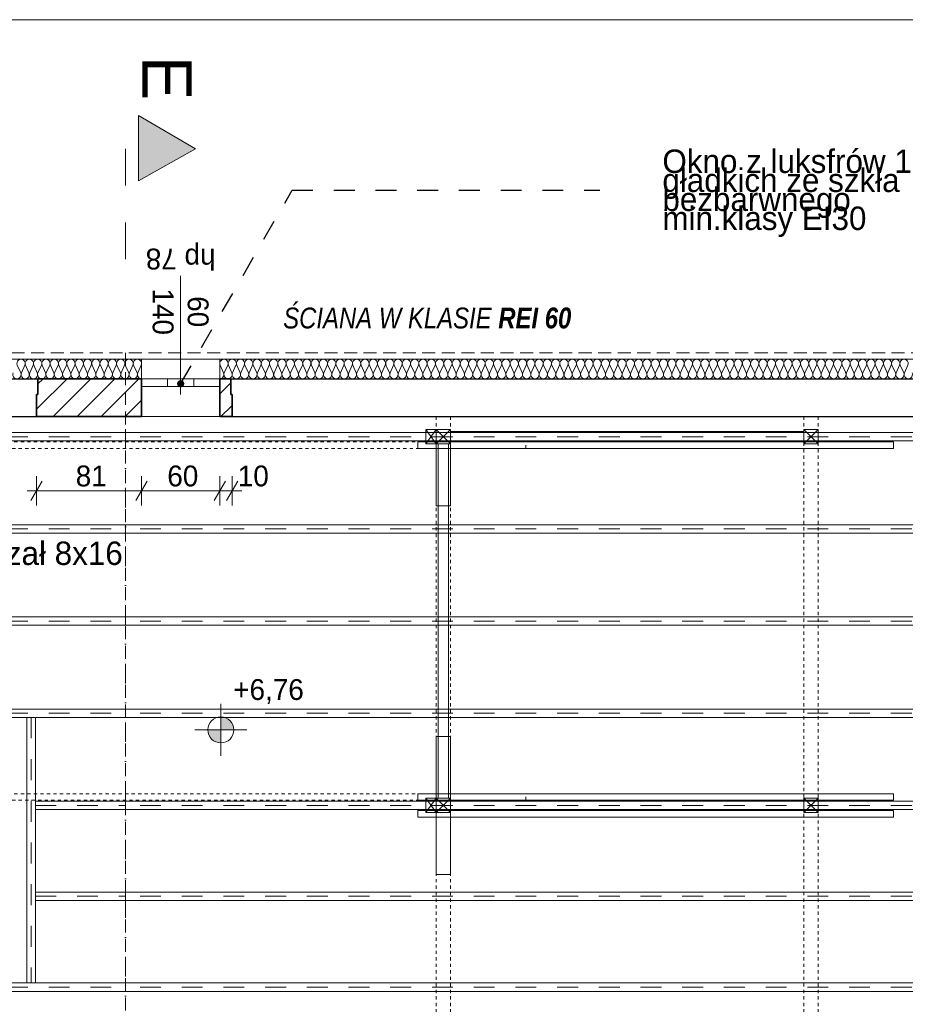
# Model space of a CAD drawing. Extents: x -547885 to -186295, y -25370 to 156194.
# Tile 224 of 256: x -481298 to -474505, y 112136 to 119694. Entities that reach past the tile are written whole.
import ezdxf

# ---------------------------------------------------------------- set-up
doc = ezdxf.new("R2010")
doc.units = 0
doc.header["$MEASUREMENT"] = 0
for name, pattern in [('Dashed', [564.444447, 282.222223, -282.222223]), ('Dot & Dashed', [450, 150, -150, 0, -150]), ('Hidden Line', [50, 25, -25]), ('Krawędzie ukryte', [150, 100, -50]), ('Przerywana', [320, 160, -160])]:
    doc.linetypes.add(name, pattern=pattern)
for name, color, linetype, lineweight in [('Arch konstrukcja dachu_Nr_Pióra__46', 5, 'Continuous', 13), ('Arch opisy_Nr_Pióra__21', 7, 'Continuous', 9), ('ARCH TABELA_Nr_Pióra__21', 7, 'Continuous', 9), ('Arch zmurowania_Nr_Pióra__21', 7, 'Continuous', 9), ('Arch zmurowania_Nr_Pióra__27', 7, 'Continuous', 35), ('INWENT DACH_Nr_Pióra__21', 7, 'Continuous', 9), ('INWENT KONST. DREWNIANA_Nr_Pióra__21', 7, 'Continuous', 9), ('INWENT KONST. DREWNIANA_Nr_Pióra__46', 5, 'Continuous', 13), ('INWENT OPISY_Nr_Pióra__21', 7, 'Continuous', 9), ('INWENT OPISY_Nr_Pióra__41', 7, 'Continuous', 15), ('INWENT RZĘDNE_Nr_Pióra__21', 7, 'Continuous', 9), ('INWENT WYMIARY_Nr_Pióra__21', 7, 'Continuous', 9), ('INWENT. OKNA_Nr_Pióra__21', 7, 'Continuous', 9), ('INWENT. OKNA_Nr_Pióra__5', 7, 'Continuous', 13), ('INWENT.ŚCIANY_Nr_Pióra__1', 7, 'Continuous', 25), ('INWENT.ŚCIANY_Nr_Pióra__21', 7, 'Continuous', 9)]:
    doc.layers.add(name, color=color, linetype=linetype, lineweight=lineweight)
for name, color, linetype in [('Arch ocieplenie', 7, 'Continuous'), ('Arch zmurowania', 7, 'Continuous'), ('INWENT RZĘDNE', 7, 'Continuous'), ('INWENT WYMIARY', 7, 'Continuous')]:
    doc.layers.add(name, color=color, linetype=linetype)
for name, color, linetype, lineweight, true_color in [('Arch ocieplenie_Nr_Pióra__44', 7, 'Continuous', 9, 0x029e21), ('Arch okna_Nr_Pióra__9', 7, 'Continuous', 9, 0x3dad99), ('Arch wykończenie_Nr_Pióra__3', 7, 'Continuous', 18, 0xff6600), ('INWENT KONST. DREWNIANA_Nr_Pióra__2', 7, 'Continuous', 13, 0x7f7f7f)]:
    doc.layers.add(name, color=color, linetype=linetype, lineweight=lineweight, true_color=true_color)
doc.styles.add('GENERATED_STYLE_2', font='txt')
doc.styles.add('GENERATED_STYLE_4', font='txt')
doc.styles.add('GENERATED_STYLE_5', font='txt')
doc.styles.add('GENERATED_STYLE_7', font='txt')
doc.dimstyles.new('GENERATED_STYLE__13', dxfattribs={"dimtxt": 0.18, "dimasz": 109.44, "dimexe": 0.18, "dimexo": 0.0625, "dimgap": 0.09, "dimtad": 0, "dimtih": 1, "dimtoh": 1, "dimdec": 4, "dimzin": 0, "dimdsep": 46, "dimcen": 0.09, "dimadec": 0, "dimazin": 0, "dimtfac": 1, "dimtdec": 4, "dimtmove": 0, "dimatfit": 3, "dimldrblk": 'ARROWHEAD_11', "dimfxl": 0, "dimtolj": 1, "dimtzin": 0, "dimarcsym": 0})
doc.dimstyles.new('GENERATED_STYLE__5', dxfattribs={"dimtxt": 160.000002, "dimasz": 114, "dimexe": 0.18, "dimexo": 0, "dimgap": 0.09, "dimtad": 1, "dimtih": 1, "dimtoh": 1, "dimdec": 0, "dimlfac": 0.1, "dimzin": 0, "dimdsep": 46, "dimtxsty": 'GENERATED_STYLE_2', "dimblk": 'ARROWHEAD_2', "dimblk1": 'ARROWHEAD_2', "dimblk2": 'ARROWHEAD_2', "dimcen": 0.09, "dimclrd": 7, "dimclre": 7, "dimclrt": 7, "dimazin": 0, "dimtfac": 1, "dimtdec": 4, "dimtmove": 0, "dimatfit": 3, "dimfxl": 0, "dimtolj": 1, "dimtzin": 0, "dimarcsym": 0})
pattern_1 = [(45, (0, 0), (-91.923878, 91.923878), [])]

# ---------------------------------------------------------------- blocks, each defined once
blk = doc.blocks.new('Izolacja cieplna 14_240', base_point=(-479763.7, 116937.6))
at = {"layer": 'Arch ocieplenie_Nr_Pióra__44', "linetype": 'Continuous'}
for p, q in [((-479761, 117042.9), (-479734.5, 116982.3)), ((-479729.2, 116982.3), (-479702.7, 117042.9)), ((-479697.4, 117042.9), (-479670.9, 116982.3)), ((-479665.6, 116982.3), (-479639.1, 117042.9)), ((-479633.7, 117042.9), (-479607.3, 116982.3)), ((-479601.9, 116982.3), (-479575.4, 117042.9)), ((-479570.1, 117042.9), (-479543.6, 116982.3)), ((-479538.3, 116982.3), (-479511.8, 117042.9)), ((-479506.5, 117042.9), (-479480, 116982.3)), ((-479474.7, 116982.3), (-479448.2, 117042.9)), ((-479442.8, 117042.9), (-479416.4, 116982.3)), ((-479411, 116982.3), (-479384.6, 117042.9)), ((-479379.2, 117042.9), (-479352.7, 116982.3)), ((-479347.4, 116982.3), (-479320.9, 117042.9)), ((-479315.6, 117042.9), (-479289.1, 116982.3)), ((-479283.8, 116982.3), (-479257.3, 117042.9)), ((-479251.9, 117042.9), (-479225.5, 116982.3)), ((-479220.1, 116982.3), (-479193.7, 117042.9)), ((-479188.3, 117042.9), (-479161.8, 116982.3)), ((-479156.5, 116982.3), (-479130, 117042.9)), ((-479124.7, 117042.9), (-479098.2, 116982.3)), ((-479092.9, 116982.3), (-479066.4, 117042.9)), ((-479061, 117042.9), (-479034.6, 116982.3)), ((-479029.2, 116982.3), (-479002.8, 117042.9)), ((-478997.4, 117042.9), (-478970.9, 116982.3)), ((-478965.6, 116982.3), (-478939.1, 117042.9)), ((-478933.8, 117042.9), (-478907.3, 116982.3)), ((-478902, 116982.3), (-478875.5, 117042.9)), ((-478870.2, 117042.9), (-478843.7, 116982.3)), ((-478838.3, 116982.3), (-478811.9, 117042.9)), ((-478806.5, 117042.9), (-478780, 116982.3)), ((-478774.7, 116982.3), (-478748.2, 117042.9)), ((-478742.9, 117042.9), (-478716.4, 116982.3)), ((-478711.1, 116982.3), (-478684.6, 117042.9)), ((-478679.3, 117042.9), (-478652.8, 116982.3)), ((-478647.4, 116982.3), (-478621, 117042.9)), ((-478615.6, 117042.9), (-478589.2, 116982.3)), ((-478583.8, 116982.3), (-478557.3, 117042.9)), ((-478552, 117042.9), (-478525.5, 116982.3)), ((-478520.2, 116982.3), (-478493.7, 117042.9)), ((-478488.4, 117042.9), (-478461.9, 116982.3)), ((-478456.5, 116982.3), (-478430.1, 117042.9)), ((-478424.7, 117042.9), (-478398.3, 116982.3)), ((-478392.9, 116982.3), (-478366.4, 117042.9)), ((-478361.1, 117042.9), (-478334.6, 116982.3)), ((-478329.3, 116982.3), (-478302.8, 117042.9)), ((-478297.5, 117042.9), (-478271, 116982.3)), ((-478265.7, 116982.3), (-478239.2, 117042.9)), ((-478233.8, 117042.9), (-478207.4, 116982.3)), ((-478202, 116982.3), (-478175.5, 117042.9)), ((-478170.2, 117042.9), (-478143.7, 116982.3)), ((-478138.4, 116982.3), (-478111.9, 117042.9)), ((-478106.6, 117042.9), (-478080.1, 116982.3)), ((-478074.8, 116982.3), (-478048.3, 117042.9)), ((-478042.9, 117042.9), (-478016.5, 116982.3)), ((-478011.1, 116982.3), (-477984.7, 117042.9)), ((-477979.3, 117042.9), (-477952.8, 116982.3)), ((-477947.5, 116982.3), (-477921, 117042.9)), ((-477915.7, 117042.9), (-477889.2, 116982.3)), ((-477883.9, 116982.3), (-477857.4, 117042.9)), ((-477852, 117042.9), (-477825.6, 116982.3)), ((-477820.2, 116982.3), (-477793.8, 117042.9)), ((-477788.4, 117042.9), (-477761.9, 116982.3)), ((-477756.6, 116982.3), (-477730.1, 117042.9)), ((-477724.8, 117042.9), (-477698.3, 116982.3)), ((-477693, 116982.3), (-477666.5, 117042.9)), ((-477661.1, 117042.9), (-477634.7, 116982.3)), ((-477629.3, 116982.3), (-477602.9, 117042.9)), ((-477597.5, 117042.9), (-477571, 116982.3)), ((-477565.7, 116982.3), (-477539.2, 117042.9)), ((-477533.9, 117042.9), (-477507.4, 116982.3)), ((-477502.1, 116982.3), (-477475.6, 117042.9)), ((-477470.3, 117042.9), (-477443.8, 116982.3)), ((-477438.4, 116982.3), (-477412, 117042.9)), ((-477406.6, 117042.9), (-477380.1, 116982.3)), ((-477374.8, 116982.3), (-477348.3, 117042.9)), ((-477343, 117042.9), (-477316.5, 116982.3)), ((-477311.2, 116982.3), (-477284.7, 117042.9)), ((-477279.4, 117042.9), (-477252.9, 116982.3)), ((-477247.5, 116982.3), (-477221.1, 117042.9)), ((-477215.7, 117042.9), (-477189.3, 116982.3)), ((-477183.9, 116982.3), (-477157.4, 117042.9)), ((-477152.1, 117042.9), (-477125.6, 116982.3)), ((-477120.3, 116982.3), (-477093.8, 117042.9)), ((-477088.5, 117042.9), (-477062, 116982.3)), ((-477056.6, 116982.3), (-477030.2, 117042.9)), ((-477024.8, 117042.9), (-476998.4, 116982.3)), ((-476993, 116982.3), (-476966.5, 117042.9)), ((-476961.2, 117042.9), (-476934.7, 116982.3)), ((-476929.4, 116982.3), (-476902.9, 117042.9)), ((-476897.6, 117042.9), (-476871.1, 116982.3)), ((-476865.8, 116982.3), (-476839.3, 117042.9)), ((-476833.9, 117042.9), (-476807.5, 116982.3)), ((-476802.1, 116982.3), (-476775.6, 117042.9)), ((-476770.3, 117042.9), (-476743.8, 116982.3)), ((-476738.5, 116982.3), (-476712, 117042.9)), ((-476706.7, 117042.9), (-476680.2, 116982.3)), ((-476674.9, 116982.3), (-476648.4, 117042.9)), ((-476643, 117042.9), (-476616.6, 116982.3)), ((-476611.2, 116982.3), (-476584.8, 117042.9)), ((-476579.4, 117042.9), (-476552.9, 116982.3)), ((-476547.6, 116982.3), (-476521.1, 117042.9)), ((-476515.8, 117042.9), (-476489.3, 116982.3)), ((-476484, 116982.3), (-476457.5, 117042.9)), ((-476452.1, 117042.9), (-476425.7, 116982.3)), ((-476420.3, 116982.3), (-476393.9, 117042.9)), ((-476388.5, 117042.9), (-476362, 116982.3)), ((-476356.7, 116982.3), (-476330.2, 117042.9)), ((-476324.9, 117042.9), (-476298.4, 116982.3)), ((-476293.1, 116982.3), (-476266.6, 117042.9)), ((-476261.2, 117042.9), (-476234.8, 116982.3)), ((-476229.4, 116982.3), (-476203, 117042.9)), ((-476197.6, 117042.9), (-476171.1, 116982.3)), ((-476165.8, 116982.3), (-476139.3, 117042.9)), ((-476134, 117042.9), (-476107.5, 116982.3)), ((-476102.2, 116982.3), (-476075.7, 117042.9)), ((-476070.4, 117042.9), (-476043.9, 116982.3)), ((-476038.5, 116982.3), (-476012.1, 117042.9)), ((-476006.7, 117042.9), (-475980.3, 116982.3)), ((-475974.9, 116982.3), (-475948.4, 117042.9)), ((-475943.1, 117042.9), (-475916.6, 116982.3)), ((-475911.3, 116982.3), (-475884.8, 117042.9)), ((-475879.5, 117042.9), (-475853, 116982.3)), ((-475847.6, 116982.3), (-475821.2, 117042.9)), ((-475815.8, 117042.9), (-475789.4, 116982.3)), ((-475784, 116982.3), (-475757.5, 117042.9)), ((-475752.2, 117042.9), (-475725.7, 116982.3)), ((-475720.4, 116982.3), (-475693.9, 117042.9)), ((-475688.6, 117042.9), (-475662.1, 116982.3)), ((-475656.7, 116982.3), (-475630.3, 117042.9)), ((-475624.9, 117042.9), (-475598.5, 116982.3)), ((-475593.1, 116982.3), (-475566.6, 117042.9)), ((-475561.3, 117042.9), (-475534.8, 116982.3)), ((-475529.5, 116982.3), (-475503, 117042.9)), ((-475497.7, 117042.9), (-475471.2, 116982.3)), ((-475465.9, 116982.3), (-475439.4, 117042.9)), ((-475434, 117042.9), (-475407.6, 116982.3)), ((-475402.2, 116982.3), (-475375.7, 117042.9)), ((-475370.4, 117042.9), (-475343.9, 116982.3)), ((-475338.6, 116982.3), (-475312.1, 117042.9)), ((-475306.8, 117042.9), (-475280.3, 116982.3)), ((-475275, 116982.3), (-475248.5, 117042.9)), ((-475243.1, 117042.9), (-475216.7, 116982.3)), ((-475211.3, 116982.3), (-475184.9, 117042.9)), ((-475179.5, 117042.9), (-475153, 116982.3)), ((-475147.7, 116982.3), (-475121.2, 117042.9)), ((-475115.9, 117042.9), (-475089.4, 116982.3)), ((-475084.1, 116982.3), (-475057.6, 117042.9)), ((-475052.2, 117042.9), (-475025.8, 116982.3)), ((-475020.4, 116982.3), (-474994, 117042.9)), ((-474988.6, 117042.9), (-474962.1, 116982.3)), ((-474956.8, 116982.3), (-474930.3, 117042.9)), ((-474925, 117042.9), (-474898.5, 116982.3)), ((-474893.2, 116982.3), (-474866.7, 117042.9)), ((-474861.3, 117042.9), (-474834.9, 116982.3)), ((-474829.5, 116982.3), (-474803.1, 117042.9)), ((-474797.7, 117042.9), (-474771.2, 116982.3)), ((-474765.9, 116982.3), (-474739.4, 117042.9)), ((-474734.1, 117042.9), (-474707.6, 116982.3)), ((-474702.3, 116982.3), (-474675.8, 117042.9)), ((-474670.5, 117042.9), (-474644, 116982.3)), ((-474638.6, 116982.3), (-474612.2, 117042.9)), ((-474606.8, 117042.9), (-474580.4, 116982.3)), ((-474575, 116982.3), (-474548.5, 117042.9)), ((-474543.2, 117042.9), (-474516.7, 116982.3)), ((-474511.4, 116982.3), (-474484.9, 117042.9))]:
    blk.add_line(p, q, dxfattribs=at)
for centre, start_param, end_param in [((-479731.9, 117055.7), 4.299595, 8.266775), ((-479668.2, 117055.7), 4.299595, 8.266775), ((-479604.6, 117055.7), 4.299595, 8.266775), ((-479541, 117055.7), 4.299595, 8.266775), ((-479477.3, 117055.7), 4.299595, 8.266775), ((-479413.7, 117055.7), 4.299595, 8.266775), ((-479350.1, 117055.7), 4.299595, 8.266775), ((-479286.4, 117055.7), 4.299595, 8.266775), ((-479222.8, 117055.7), 4.299595, 8.266775), ((-479159.2, 117055.7), 4.299595, 8.266775), ((-479095.5, 117055.7), 4.299595, 8.266775), ((-479031.9, 117055.7), 4.299595, 8.266775), ((-478968.3, 117055.7), 4.299595, 8.266775), ((-478904.6, 117055.7), 4.299595, 8.266775), ((-478841, 117055.7), 4.299595, 8.266775), ((-478777.4, 117055.7), 4.299595, 8.266775), ((-478713.7, 117055.7), 4.299595, 8.266775), ((-478650.1, 117055.7), 4.299595, 8.266775), ((-478586.5, 117055.7), 4.299595, 8.266775), ((-478522.9, 117055.7), 4.299595, 8.266775), ((-478459.2, 117055.7), 4.299595, 8.266775), ((-478395.6, 117055.7), 4.299595, 8.266775), ((-478332, 117055.7), 4.299595, 8.266775), ((-478268.3, 117055.7), 4.299595, 8.266775), ((-478204.7, 117055.7), 4.299595, 8.266775), ((-478141.1, 117055.7), 4.299595, 8.266775), ((-478077.4, 117055.7), 4.299595, 8.266775), ((-478013.8, 117055.7), 4.299595, 8.266775), ((-477950.2, 117055.7), 4.299595, 8.266775), ((-477886.5, 117055.7), 4.299595, 8.266775), ((-477822.9, 117055.7), 4.299595, 8.266775), ((-477759.3, 117055.7), 4.299595, 8.266775), ((-477695.6, 117055.7), 4.299595, 8.266775), ((-477632, 117055.7), 4.299595, 8.266775), ((-477568.4, 117055.7), 4.299595, 8.266775), ((-477504.7, 117055.7), 4.299595, 8.266775), ((-477441.1, 117055.7), 4.299595, 8.266775), ((-477377.5, 117055.7), 4.299595, 8.266775), ((-477313.8, 117055.7), 4.299595, 8.266775), ((-477250.2, 117055.7), 4.299595, 8.266775), ((-477186.6, 117055.7), 4.299595, 8.266775), ((-477123, 117055.7), 4.299595, 8.266775), ((-477059.3, 117055.7), 4.299595, 8.266775), ((-476995.7, 117055.7), 4.299595, 8.266775), ((-476932.1, 117055.7), 4.299595, 8.266775), ((-476868.4, 117055.7), 4.299595, 8.266775), ((-476804.8, 117055.7), 4.299595, 8.266775), ((-476741.2, 117055.7), 4.299595, 8.266775), ((-476677.5, 117055.7), 4.299595, 8.266775), ((-476613.9, 117055.7), 4.299595, 8.266775), ((-476550.3, 117055.7), 4.299595, 8.266775), ((-476486.6, 117055.7), 4.299595, 8.266775), ((-476423, 117055.7), 4.299595, 8.266775), ((-476359.4, 117055.7), 4.299595, 8.266775), ((-476295.7, 117055.7), 4.299595, 8.266775), ((-476232.1, 117055.7), 4.299595, 8.266775), ((-476168.5, 117055.7), 4.299595, 8.266775), ((-476104.8, 117055.7), 4.299595, 8.266775), ((-476041.2, 117055.7), 4.299595, 8.266775), ((-475977.6, 117055.7), 4.299595, 8.266775), ((-475913.9, 117055.7), 4.299595, 8.266775), ((-475850.3, 117055.7), 4.299595, 8.266775), ((-475786.7, 117055.7), 4.299595, 8.266775), ((-475723.1, 117055.7), 4.299595, 8.266775), ((-475659.4, 117055.7), 4.299595, 8.266775), ((-475595.8, 117055.7), 4.299595, 8.266775), ((-475532.2, 117055.7), 4.299595, 8.266775), ((-475468.5, 117055.7), 4.299595, 8.266775), ((-475404.9, 117055.7), 4.299595, 8.266775), ((-475341.3, 117055.7), 4.299595, 8.266775), ((-475277.6, 117055.7), 4.299595, 8.266775), ((-475214, 117055.7), 4.299595, 8.266775), ((-475150.4, 117055.7), 4.299595, 8.266775), ((-475086.7, 117055.7), 4.299595, 8.266775), ((-475023.1, 117055.7), 4.299595, 8.266775), ((-474959.5, 117055.7), 4.299595, 8.266775), ((-474895.8, 117055.7), 4.299595, 8.266775), ((-474832.2, 117055.7), 4.299595, 8.266775), ((-474768.6, 117055.7), 4.299595, 8.266775), ((-474704.9, 117055.7), 4.299595, 8.266775), ((-474641.3, 117055.7), 4.299595, 8.266775), ((-474577.7, 117055.7), 4.299595, 8.266775), ((-474514, 117055.7), 4.299595, 8.266775), ((-479763.7, 116969.5), 3.141593, 5.125182), ((-479700, 116969.5), 1.158004, 5.125183), ((-479636.4, 116969.5), 1.158004, 5.125183), ((-479572.8, 116969.5), 1.158004, 5.125183), ((-479509.1, 116969.5), 1.158004, 5.125183), ((-479445.5, 116969.5), 1.158004, 5.125183), ((-479381.9, 116969.5), 1.158004, 5.125183), ((-479318.2, 116969.5), 1.158004, 5.125183), ((-479254.6, 116969.5), 1.158004, 5.125183), ((-479191, 116969.5), 1.158004, 5.125183), ((-479127.4, 116969.5), 1.158004, 5.125183), ((-479063.7, 116969.5), 1.158004, 5.125183), ((-479000.1, 116969.5), 1.158004, 5.125183), ((-478936.5, 116969.5), 1.158004, 5.125183), ((-478872.8, 116969.5), 1.158004, 5.125183), ((-478809.2, 116969.5), 1.158004, 5.125183), ((-478745.6, 116969.5), 1.158004, 5.125183), ((-478681.9, 116969.5), 1.158004, 5.125183), ((-478618.3, 116969.5), 1.158004, 5.125183), ((-478554.7, 116969.5), 1.158004, 5.125183), ((-478491, 116969.5), 1.158004, 5.125183), ((-478427.4, 116969.5), 1.158004, 5.125183), ((-478363.8, 116969.5), 1.158004, 5.125183), ((-478300.1, 116969.5), 1.158004, 5.125183), ((-478236.5, 116969.5), 1.158004, 5.125183), ((-478172.9, 116969.5), 1.158004, 5.125183), ((-478109.2, 116969.5), 1.158004, 5.125183), ((-478045.6, 116969.5), 1.158004, 5.125183), ((-477982, 116969.5), 1.158004, 5.125183), ((-477918.3, 116969.5), 1.158004, 5.125183), ((-477854.7, 116969.5), 1.158004, 5.125183), ((-477791.1, 116969.5), 1.158004, 5.125183), ((-477727.5, 116969.5), 1.158004, 5.125183), ((-477663.8, 116969.5), 1.158004, 5.125183), ((-477600.2, 116969.5), 1.158004, 5.125183), ((-477536.6, 116969.5), 1.158004, 5.125183), ((-477472.9, 116969.5), 1.158004, 5.125183), ((-477409.3, 116969.5), 1.158004, 5.125183), ((-477345.7, 116969.5), 1.158004, 5.125183), ((-477282, 116969.5), 1.158004, 5.125183), ((-477218.4, 116969.5), 1.158004, 5.125183), ((-477154.8, 116969.5), 1.158004, 5.125183), ((-477091.1, 116969.5), 1.158004, 5.125183), ((-477027.5, 116969.5), 1.158004, 5.125183), ((-476963.9, 116969.5), 1.158004, 5.125183), ((-476900.2, 116969.5), 1.158004, 5.125183), ((-476836.6, 116969.5), 1.158004, 5.125183), ((-476773, 116969.5), 1.158004, 5.125183), ((-476709.3, 116969.5), 1.158004, 5.125183), ((-476645.7, 116969.5), 1.158004, 5.125183), ((-476582.1, 116969.5), 1.158004, 5.125183), ((-476518.4, 116969.5), 1.158004, 5.125183), ((-476454.8, 116969.5), 1.158004, 5.125183), ((-476391.2, 116969.5), 1.158004, 5.125183), ((-476327.6, 116969.5), 1.158004, 5.125183), ((-476263.9, 116969.5), 1.158004, 5.125183), ((-476200.3, 116969.5), 1.158004, 5.125183), ((-476136.7, 116969.5), 1.158004, 5.125183), ((-476073, 116969.5), 1.158004, 5.125183), ((-476009.4, 116969.5), 1.158004, 5.125183), ((-475945.8, 116969.5), 1.158004, 5.125183), ((-475882.1, 116969.5), 1.158004, 5.125183), ((-475818.5, 116969.5), 1.158004, 5.125183), ((-475754.9, 116969.5), 1.158004, 5.125183), ((-475691.2, 116969.5), 1.158004, 5.125183), ((-475627.6, 116969.5), 1.158004, 5.125183), ((-475564, 116969.5), 1.158004, 5.125183), ((-475500.3, 116969.5), 1.158004, 5.125183), ((-475436.7, 116969.5), 1.158004, 5.125183), ((-475373.1, 116969.5), 1.158004, 5.125183), ((-475309.4, 116969.5), 1.158004, 5.125183), ((-475245.8, 116969.5), 1.158004, 5.125183), ((-475182.2, 116969.5), 1.158004, 5.125183), ((-475118.5, 116969.5), 1.158004, 5.125183), ((-475054.9, 116969.5), 1.158004, 5.125183), ((-474991.3, 116969.5), 1.158004, 5.125183), ((-474927.7, 116969.5), 1.158004, 5.125183), ((-474864, 116969.5), 1.158004, 5.125183), ((-474800.4, 116969.5), 1.158004, 5.125183), ((-474736.8, 116969.5), 1.158004, 5.125183), ((-474673.1, 116969.5), 1.158004, 5.125183), ((-474609.5, 116969.5), 1.158004, 5.125183), ((-474545.9, 116969.5), 1.158004, 5.125183), ((-474482.2, 116969.5), 1.158004, 5.125183)]:
    blk.add_ellipse(centre, major_axis=(0, 31.9), ratio=0.99731, start_param=start_param, end_param=end_param, dxfattribs=at)
blk = doc.blocks.new('Izolacja cieplna 14_241', base_point=(-489098.3, 116937.6))
at = {"layer": 'Arch ocieplenie_Nr_Pióra__44', "linetype": 'Continuous'}
for p, q in [((-481317.3, 117042.9), (-481290.8, 116982.3)), ((-481285.5, 116982.3), (-481258.9, 117042.9)), ((-481253.6, 117042.9), (-481227.1, 116982.3)), ((-481221.7, 116982.3), (-481195.2, 117042.9)), ((-481189.8, 117042.9), (-481163.3, 116982.3)), ((-481158, 116982.3), (-481131.4, 117042.9)), ((-481126.1, 117042.9), (-481099.5, 116982.3)), ((-481094.2, 116982.3), (-481067.7, 117042.9)), ((-481062.3, 117042.9), (-481035.8, 116982.3)), ((-481030.4, 116982.3), (-481003.9, 117042.9)), ((-480998.6, 117042.9), (-480972, 116982.3)), ((-480966.7, 116982.3), (-480940.2, 117042.9)), ((-480934.8, 117042.9), (-480908.3, 116982.3)), ((-480902.9, 116982.3), (-480876.4, 117042.9)), ((-480871, 117042.9), (-480844.5, 116982.3)), ((-480839.2, 116982.3), (-480812.6, 117042.9)), ((-480807.3, 117042.9), (-480780.8, 116982.3)), ((-480775.4, 116982.3), (-480748.9, 117042.9)), ((-480743.5, 117042.9), (-480717, 116982.3)), ((-480711.7, 116982.3), (-480685.1, 117042.9)), ((-480679.8, 117042.9), (-480653.3, 116982.3)), ((-480647.9, 116982.3), (-480621.4, 117042.9)), ((-480616, 117042.9), (-480589.5, 116982.3)), ((-480584.1, 116982.3), (-480557.6, 117042.9)), ((-480552.3, 117042.9), (-480525.7, 116982.3)), ((-480520.4, 116982.3), (-480493.9, 117042.9)), ((-480488.5, 117042.9), (-480462, 116982.3)), ((-480456.6, 116982.3), (-480430.1, 117042.9)), ((-480424.7, 117042.9), (-480398.2, 116982.3)), ((-480392.9, 116982.3), (-480366.3, 117042.9))]:
    blk.add_line(p, q, dxfattribs=at)
for centre, start_param, end_param in [((-481288.1, 117055.7), 4.299595, 8.266775), ((-481224.4, 117055.7), 4.299595, 8.266775), ((-481160.6, 117055.7), 4.299595, 8.266775), ((-481096.9, 117055.7), 4.299595, 8.266775), ((-481033.1, 117055.7), 4.299595, 8.266775), ((-480969.4, 117055.7), 4.299595, 8.266775), ((-480905.6, 117055.7), 4.299595, 8.266775), ((-480841.8, 117055.7), 4.299595, 8.266775), ((-480778.1, 117055.7), 4.299595, 8.266775), ((-480714.3, 117055.7), 4.299595, 8.266775), ((-480650.6, 117055.7), 4.299595, 8.266775), ((-480586.8, 117055.7), 4.299595, 8.266775), ((-480523.1, 117055.7), 4.299595, 8.266775), ((-480459.3, 117055.7), 4.299595, 8.266775), ((-480395.5, 117055.7), 4.299595, 8.266775), ((-481320, 116969.5), 1.158004, 5.125183), ((-481256.3, 116969.5), 1.158004, 5.125183), ((-481192.5, 116969.5), 1.158004, 5.125183), ((-481128.8, 116969.5), 1.158004, 5.125183), ((-481065, 116969.5), 1.158004, 5.125183), ((-481001.2, 116969.5), 1.158004, 5.125183), ((-480937.5, 116969.5), 1.158004, 5.125183), ((-480873.7, 116969.5), 1.158004, 5.125183), ((-480810, 116969.5), 1.158004, 5.125183), ((-480746.2, 116969.5), 1.158004, 5.125183), ((-480682.5, 116969.5), 1.158004, 5.125183), ((-480618.7, 116969.5), 1.158004, 5.125183), ((-480554.9, 116969.5), 1.158004, 5.125183), ((-480491.2, 116969.5), 1.158004, 5.125183), ((-480427.4, 116969.5), 1.158004, 5.125183), ((-480363.7, 116969.5), 1.158004, 3.141593)]:
    blk.add_ellipse(centre, major_axis=(0, 31.9), ratio=0.999266, start_param=start_param, end_param=end_param, dxfattribs=at)
blk = doc.blocks.new('Ściana_41', base_point=(-481168.7, 116647.5))
at = {"layer": 'Arch zmurowania_Nr_Pióra__21', "linetype": 'Continuous'}
h = blk.add_hatch(dxfattribs=at)
h.set_pattern_fill('Common_Brick', color=256, style=0, pattern_type=2)
h.set_pattern_definition(pattern_1)
h.paths.add_polyline_path([(-481168.7, 116647.5), (-481158.7, 116647.5), (-481158.7, 116817.5), (-481168.7, 116817.5)], flags=0)
at = {"layer": 'Arch zmurowania_Nr_Pióra__27', "linetype": 'Continuous'}
for p, q in [((-481158.7, 116817.5), (-481168.7, 116817.5)), ((-481168.7, 116817.5), (-481168.7, 116647.5)), ((-481168.7, 116647.5), (-481158.7, 116647.5))]:
    blk.add_line(p, q, dxfattribs=at)
blk = doc.blocks.new('Ściana_42', base_point=(-481158.7, 116647.5))
at = {"layer": 'Arch zmurowania_Nr_Pióra__21', "linetype": 'Continuous'}
h = blk.add_hatch(dxfattribs=at)
h.set_pattern_fill('Common_Brick', color=256, style=0, pattern_type=2)
h.set_pattern_definition(pattern_1)
h.paths.add_polyline_path([(-481158.7, 116647.5), (-480363.7, 116647.5), (-480363.7, 116937.5), (-481158.7, 116937.5)], flags=0)
at = {"layer": 'Arch zmurowania_Nr_Pióra__27', "linetype": 'Continuous'}
for p, q in [((-480363.7, 116937.5), (-481158.7, 116937.5)), ((-481158.7, 116937.5), (-481158.7, 116817.5)), ((-480363.7, 116647.5), (-480363.7, 116937.5)), ((-481158.7, 116647.5), (-480363.7, 116647.5))]:
    blk.add_line(p, q, dxfattribs=at)
blk = doc.blocks.new('Ściana_43', base_point=(-479668.7, 116647.5))
at = {"layer": 'Arch zmurowania_Nr_Pióra__21', "linetype": 'Continuous'}
h = blk.add_hatch(dxfattribs=at)
h.set_pattern_fill('Common_Brick', color=256, style=0, pattern_type=2)
h.set_pattern_definition(pattern_1)
h.paths.add_polyline_path([(-479668.7, 116817.5), (-479678.7, 116817.5), (-479678.7, 116647.5), (-479668.7, 116647.5)], flags=0)
at = {"layer": 'Arch zmurowania_Nr_Pióra__27', "linetype": 'Continuous'}
for p, q in [((-479668.7, 116817.5), (-479678.7, 116817.5)), ((-479668.7, 116647.5), (-479668.7, 116817.5)), ((-479678.7, 116647.5), (-479668.7, 116647.5))]:
    blk.add_line(p, q, dxfattribs=at)
blk = doc.blocks.new('Ściana_44', base_point=(-479678.7, 116647.5))
at = {"layer": 'Arch zmurowania_Nr_Pióra__21', "linetype": 'Continuous'}
h = blk.add_hatch(dxfattribs=at)
h.set_pattern_fill('Common_Brick', color=256, style=0, pattern_type=2)
h.set_pattern_definition(pattern_1)
h.paths.add_polyline_path([(-479678.7, 116937.5), (-479763.7, 116937.5), (-479763.7, 116647.5), (-479678.7, 116647.5)], flags=0)
at = {"layer": 'Arch zmurowania_Nr_Pióra__27', "linetype": 'Continuous'}
for p, q in [((-479678.7, 116937.5), (-479763.7, 116937.5)), ((-479763.7, 116937.5), (-479763.7, 116647.5)), ((-479678.7, 116817.5), (-479678.7, 116937.5)), ((-479763.7, 116647.5), (-479678.7, 116647.5))]:
    blk.add_line(p, q, dxfattribs=at)
blk = doc.blocks.new('*D805')
at = {"layer": 'INWENT WYMIARY_Nr_Pióra__21', "linetype": 'Continuous'}
for p, q in [((-481168.7, 115964.8), (-481168.7, 116189.8)), ((-480363.7, 115964.8), (-480363.7, 116189.8)), ((-481125.4, 116152.3), (-481212, 116002.3)), ((-480320.4, 116152.3), (-480407, 116002.3)), ((-481242, 116077.3), (-481168.7, 116077.3)), ((-481168.7, 116077.3), (-480363.7, 116077.3))]:
    blk.add_line(p, q, dxfattribs=at)
at = {"layer": 'INWENT WYMIARY_Nr_Pióra__21', "char_height": 160, "attachment_point": 7, "style": 'GENERATED_STYLE_2'}
for s, insert in [('{81}', (-480868.6, 116109.3)), ('{60}', (-480166.1, 116109.3)), ('{10}', (-479625.3, 116109.3))]:
    blk.add_mtext(s, dxfattribs=dict(at, insert=insert))
blk = doc.blocks.new('ARROWHEAD_2')
at = {"color": 0, "linetype": 'Continuous', "lineweight": 0}
for p, q in [((0, 0), (-1, 0)), ((-0.378, -0.655), (0.378, 0.655))]:
    blk.add_line(p, q, dxfattribs=at)
blk = doc.blocks.new('*D806')
at = {"layer": 'INWENT WYMIARY_Nr_Pióra__21', "linetype": 'Continuous'}
for p, q in [((-480363.7, 115964.8), (-480363.7, 116189.8)), ((-479763.7, 115964.8), (-479763.7, 116189.8)), ((-480320.4, 116152.3), (-480407, 116002.3)), ((-479720.4, 116152.3), (-479807, 116002.3)), ((-480363.7, 116077.3), (-479763.7, 116077.3))]:
    blk.add_line(p, q, dxfattribs=at)
at = {"layer": 'INWENT WYMIARY_Nr_Pióra__21', "char_height": 160, "attachment_point": 7, "style": 'GENERATED_STYLE_2'}
for s, insert in [('{81}', (-480868.6, 116109.3)), ('{60}', (-480166.1, 116109.3)), ('{10}', (-479625.3, 116109.3))]:
    blk.add_mtext(s, dxfattribs=dict(at, insert=insert))
blk = doc.blocks.new('*D807')
at = {"layer": 'INWENT WYMIARY_Nr_Pióra__21', "linetype": 'Continuous'}
for p, q in [((-479763.7, 115964.8), (-479763.7, 116189.8)), ((-479668.7, 115964.8), (-479668.7, 116189.8)), ((-479720.4, 116152.3), (-479807, 116002.3)), ((-479712, 116002.3), (-479625.4, 116152.3)), ((-479763.7, 116077.3), (-479668.7, 116077.3)), ((-479668.7, 116077.3), (-479595.3, 116077.3))]:
    blk.add_line(p, q, dxfattribs=at)
at = {"layer": 'INWENT WYMIARY_Nr_Pióra__21', "char_height": 160, "attachment_point": 7, "style": 'GENERATED_STYLE_2'}
for s, insert in [('{81}', (-480868.6, 116109.3)), ('{60}', (-480166.1, 116109.3)), ('{10}', (-479625.3, 116109.3))]:
    blk.add_mtext(s, dxfattribs=dict(at, insert=insert))
blk = doc.blocks.new('Koty wysokościowe_51', base_point=(-479755.6, 114242.3))
at = {"layer": 'INWENT RZĘDNE_Nr_Pióra__21', "linetype": 'Continuous'}
for points in [[(-479755.6, 114242.3), (-479655.6, 114242.3), (-479663.3, 114280.5), (-479684.9, 114313), (-479717.4, 114334.6), (-479755.6, 114342.3)], [(-479755.6, 114242.3), (-479855.6, 114242.3), (-479848, 114204), (-479826.4, 114171.5), (-479793.9, 114149.9), (-479755.6, 114142.3)]]:
    blk.add_hatch(color=256, dxfattribs=at).paths.add_polyline_path(points, flags=0)
for p, q in [((-479755.6, 114042.3), (-479755.6, 114442.3)), ((-479955.6, 114242.3), (-479555.6, 114242.3))]:
    blk.add_line(p, q, dxfattribs=at)
blk.add_circle((-479755.6, 114242.3), 100, dxfattribs=at)
at = {"layer": 'INWENT RZĘDNE_Nr_Pióra__21', "insert": (-479660.3, 114442.3), "char_height": 160, "attachment_point": 7, "style": 'GENERATED_STYLE_4'}
blk.add_mtext('{+6,76}', dxfattribs=at)
blk = doc.blocks.new('ARROWHEAD_11')
at = {"color": 0, "linetype": 'Continuous', "lineweight": 0}
blk.add_line((0, 0), (-1, 0), dxfattribs=at)
at = {"color": 0, "linetype": 'Continuous', "lineweight": 0, "const_width": 0.25, "flags": 128}
blk.add_lwpolyline([(-0.125, 0, 1), (0.125, 0, 1)], format="xyb", close=True, dxfattribs=at)

msp = doc.modelspace()

# ---------------------------------------------------------------- hatches: boundary and pattern name
at = {"layer": 'INWENT OPISY_Nr_Pióra__21', "linetype": 'Continuous'}
msp.add_hatch(color=256, dxfattribs=at).paths.add_polyline_path([(-479949.6, 118702.6), (-480385.8, 118458.3), (-480385.8, 118958.3)], flags=0)

# ---------------------------------------------------------------- linework, layer by layer
at = {"layer": 'Arch konstrukcja dachu_Nr_Pióra__46', "linetype": 'Continuous'}
for p, q in [((-478183.3, 116547.6), (-478103.3, 116437.6)), ((-478183.3, 116437.6), (-478103.3, 116547.6)), ((-478183.3, 116547.6), (-478103.3, 116547.6)), ((-478183.3, 116437.6), (-478183.3, 116547.6)), ((-478103.3, 116547.6), (-478103.3, 116437.6)), ((-478103.3, 116437.6), (-478183.3, 116437.6)), ((-478183.3, 113717.6), (-478103.3, 113607.6)), ((-478183.3, 113607.6), (-478103.3, 113717.6)), ((-478183.3, 113717.6), (-478103.3, 113717.6)), ((-478183.3, 113607.6), (-478183.3, 113717.6)), ((-478103.3, 113717.6), (-478103.3, 113607.6)), ((-478103.3, 113607.6), (-478183.3, 113607.6))]:
    msp.add_line(p, q, dxfattribs=at)
at = {"layer": 'Arch okna_Nr_Pióra__9', "linetype": 'Continuous'}
for p, q in [((-480363.7, 116877.5), (-480363.7, 116937.5)), ((-480363.7, 116937.5), (-479763.7, 116937.5)), ((-480163.7, 116877.5), (-480163.7, 116937.5)), ((-479963.7, 116877.5), (-479963.7, 116937.5)), ((-479763.7, 116877.5), (-479763.7, 116937.5)), ((-480363.7, 116877.5), (-479763.7, 116877.5))]:
    msp.add_line(p, q, dxfattribs=at)
at = {"layer": 'ARCH TABELA_Nr_Pióra__21', "linetype": 'Continuous'}
msp.add_line((-504973.3, 119694.2), (-464223.3, 119694.2), dxfattribs=at)
at = {"layer": 'Arch wykończenie_Nr_Pióra__3', "linetype": 'Continuous'}
for p, q in [((-480363.7, 117087.5), (-489098.3, 117087.5)), ((-480363.7, 117087.5), (-480363.7, 116937.5)), ((-479763.7, 116937.5), (-479763.7, 117087.5)), ((-479763.7, 117087.5), (-471873.3, 117087.5))]:
    msp.add_line(p, q, dxfattribs=at)
at = {"layer": 'INWENT DACH_Nr_Pióra__21', "linetype": 'Krawędzie ukryte'}
for p, q in [((-489460.4, 117137.5), (-471511.2, 117137.5)), ((-480485.8, 117137.5), (-480485.8, 104657.6))]:
    msp.add_line(p, q, dxfattribs=at)
at = {"layer": 'INWENT KONST. DREWNIANA_Nr_Pióra__2', "linetype": 'Continuous'}
for p, q in [((-480485.8, 116525.1), (-489396.1, 116525.1)), ((-480485.8, 116460.1), (-480485.8, 116525.1)), ((-480485.8, 116460.1), (-480485.8, 116525.1)), ((-480485.8, 116525.1), (-471575.5, 116525.1)), ((-489396.1, 116460.1), (-480485.8, 116460.1)), ((-471575.5, 116460.1), (-480485.8, 116460.1)), ((-474595.5, 116452.6), (-478243.3, 116452.6)), ((-478243.3, 116452.6), (-478243.3, 116402.6)), ((-474595.5, 116402.6), (-478243.3, 116402.6)), ((-474595.5, 116452.6), (-474595.5, 116402.6)), ((-480485.8, 115110.1), (-489396.1, 115110.1)), ((-489396.1, 115045.1), (-480485.8, 115045.1)), ((-480485.8, 115045.1), (-480485.8, 115110.1)), ((-480485.8, 115045.1), (-480485.8, 115110.1)), ((-480485.8, 115110.1), (-471575.5, 115110.1)), ((-471575.5, 115045.1), (-480485.8, 115045.1)), ((-480485.8, 113695.1), (-481178.3, 113695.1)), ((-480485.8, 113630.1), (-480485.8, 113695.1)), ((-480485.8, 113630.1), (-480485.8, 113695.1)), ((-480485.8, 113695.1), (-471575.5, 113695.1)), ((-474595.5, 113752.6), (-478243.3, 113752.6)), ((-478243.3, 113752.6), (-478243.3, 113702.6)), ((-474595.5, 113702.6), (-478243.3, 113702.6)), ((-474595.5, 113752.6), (-474595.5, 113702.6)), ((-481178.3, 113630.1), (-480485.8, 113630.1)), ((-471575.5, 113630.1), (-480485.8, 113630.1)), ((-474595.5, 113622.6), (-478243.3, 113622.6)), ((-478243.3, 113622.6), (-478243.3, 113572.6)), ((-474595.5, 113622.6), (-474595.5, 113572.6)), ((-474595.5, 113572.6), (-478243.3, 113572.6)), ((-480485.8, 112300.1), (-489396.1, 112300.1)), ((-480485.8, 112235.1), (-480485.8, 112300.1)), ((-480485.8, 112235.1), (-480485.8, 112300.1)), ((-480485.8, 112300.1), (-471575.5, 112300.1)), ((-489396.1, 112235.1), (-480485.8, 112235.1)), ((-471575.5, 112235.1), (-480485.8, 112235.1))]:
    msp.add_line(p, q, dxfattribs=at)
at = {"layer": 'INWENT KONST. DREWNIANA_Nr_Pióra__2', "linetype": 'Hidden Line'}
for p, q in [((-477414.8, 116452.6), (-483556.8, 116452.6)), ((-483556.8, 116402.6), (-477414.8, 116402.6)), ((-477414.8, 116402.6), (-477414.8, 116452.6)), ((-477414.8, 113752.6), (-483556.8, 113752.6)), ((-483556.8, 113702.6), (-477414.8, 113702.6)), ((-477414.8, 113702.6), (-477414.8, 113752.6))]:
    msp.add_line(p, q, dxfattribs=at)
at = {"layer": 'INWENT KONST. DREWNIANA_Nr_Pióra__21', "linetype": 'Dot & Dashed'}
msp.add_line((-480485.8, 105147.6), (-480485.8, 116647.5), dxfattribs=at)
at = {"layer": 'INWENT KONST. DREWNIANA_Nr_Pióra__21', "linetype": 'Hidden Line'}
for p, q in [((-478103.3, 116647.5), (-478103.3, 105147.6)), ((-477993.3, 116647.5), (-477993.3, 105147.6)), ((-475283.3, 116647.5), (-475283.3, 105147.6)), ((-475173.3, 116647.5), (-475173.3, 105147.6))]:
    msp.add_line(p, q, dxfattribs=at)
at = {"layer": 'INWENT KONST. DREWNIANA_Nr_Pióra__21', "linetype": 'Przerywana'}
for p, q in [((-489396.1, 116492.6), (-480485.8, 116492.6)), ((-471575.5, 116492.6), (-480485.8, 116492.6)), ((-489396.1, 115077.6), (-480485.8, 115077.6)), ((-471575.5, 115077.6), (-480485.8, 115077.6)), ((-481178.3, 113662.6), (-480485.8, 113662.6)), ((-471575.5, 113662.6), (-480485.8, 113662.6)), ((-489396.1, 112267.6), (-480485.8, 112267.6)), ((-471575.5, 112267.6), (-480485.8, 112267.6))]:
    msp.add_line(p, q, dxfattribs=at)
at = {"layer": 'INWENT KONST. DREWNIANA_Nr_Pióra__21', "linetype": 'Continuous'}
for p, q in [((-478103.3, 116547.6), (-477993.3, 116437.6)), ((-478103.3, 116437.6), (-477993.3, 116547.6)), ((-478103.3, 116547.6), (-477993.3, 116547.6)), ((-478103.3, 116437.6), (-478103.3, 116547.6)), ((-477993.3, 116547.6), (-477993.3, 116437.6)), ((-475283.3, 116532.6), (-477993.3, 116532.6)), ((-475283.3, 116547.6), (-475173.3, 116437.6)), ((-475283.3, 116437.6), (-475173.3, 116547.6)), ((-475283.3, 116547.6), (-475173.3, 116547.6)), ((-475283.3, 116437.6), (-475283.3, 116547.6)), ((-475173.3, 116547.6), (-475173.3, 116437.6)), ((-477993.3, 116437.6), (-478103.3, 116437.6)), ((-478103.3, 115962.6), (-478103.3, 116437.6)), ((-478088.3, 113717.6), (-478088.3, 116437.6)), ((-478008.3, 113717.6), (-478008.3, 116437.6)), ((-475283.3, 116452.6), (-477993.3, 116452.6)), ((-477993.3, 115962.6), (-477993.3, 116437.6)), ((-475173.3, 116437.6), (-475283.3, 116437.6)), ((-478103.3, 115962.6), (-477993.3, 115962.6)), ((-478103.3, 114192.6), (-478103.3, 113717.6)), ((-478103.3, 114192.6), (-477993.3, 114192.6)), ((-477993.3, 114192.6), (-477993.3, 113717.6)), ((-478103.3, 113717.6), (-477993.3, 113607.6)), ((-478103.3, 113607.6), (-477993.3, 113717.6)), ((-478103.3, 113717.6), (-477993.3, 113717.6)), ((-478103.3, 113607.6), (-478103.3, 113717.6)), ((-477993.3, 113717.6), (-477993.3, 113607.6)), ((-475283.3, 113702.6), (-477993.3, 113702.6)), ((-475283.3, 113717.6), (-475173.3, 113607.6)), ((-475283.3, 113607.6), (-475173.3, 113717.6)), ((-475283.3, 113717.6), (-475173.3, 113717.6)), ((-475283.3, 113607.6), (-475283.3, 113717.6)), ((-475173.3, 113717.6), (-475173.3, 113607.6)), ((-477993.3, 113607.6), (-478103.3, 113607.6)), ((-478103.3, 113132.6), (-478103.3, 113607.6)), ((-475283.3, 113622.6), (-477993.3, 113622.6)), ((-477993.3, 113132.6), (-477993.3, 113607.6)), ((-475173.3, 113607.6), (-475283.3, 113607.6)), ((-478103.3, 113132.6), (-477993.3, 113132.6))]:
    msp.add_line(p, q, dxfattribs=at)
at = {"layer": 'INWENT KONST. DREWNIANA_Nr_Pióra__46', "linetype": 'Continuous'}
for p, q in [((-480485.8, 115817.6), (-489396.1, 115817.6)), ((-480485.8, 115752.6), (-480485.8, 115817.6)), ((-480485.8, 115752.6), (-480485.8, 115817.6)), ((-480485.8, 115817.6), (-471575.5, 115817.6)), ((-489396.1, 115752.6), (-480485.8, 115752.6)), ((-471575.5, 115752.6), (-480485.8, 115752.6)), ((-480485.8, 114402.6), (-489396.1, 114402.6)), ((-480485.8, 114337.6), (-480485.8, 114402.6)), ((-480485.8, 114337.6), (-480485.8, 114402.6)), ((-480485.8, 114402.6), (-471575.5, 114402.6)), ((-489396.1, 114337.6), (-480485.8, 114337.6)), ((-481243.3, 114337.6), (-481178.3, 114337.6)), ((-481243.3, 112300.1), (-481243.3, 114337.6)), ((-481178.3, 114337.6), (-481178.3, 112300.1)), ((-471575.5, 114337.6), (-480485.8, 114337.6)), ((-480485.8, 112997.6), (-481178.3, 112997.6)), ((-481178.3, 112932.6), (-480485.8, 112932.6)), ((-480485.8, 112932.6), (-480485.8, 112997.6)), ((-480485.8, 112932.6), (-480485.8, 112997.6)), ((-480485.8, 112997.6), (-471575.5, 112997.6)), ((-471575.5, 112932.6), (-480485.8, 112932.6)), ((-481178.3, 112300.1), (-481243.3, 112300.1))]:
    msp.add_line(p, q, dxfattribs=at)
at = {"layer": 'INWENT KONST. DREWNIANA_Nr_Pióra__46', "linetype": 'Przerywana'}
for p, q in [((-489396.1, 115785.1), (-480485.8, 115785.1)), ((-471575.5, 115785.1), (-480485.8, 115785.1)), ((-489396.1, 114370.1), (-480485.8, 114370.1)), ((-471575.5, 114370.1), (-480485.8, 114370.1)), ((-481210.8, 114337.6), (-481210.8, 112300.1)), ((-481178.3, 112965.1), (-480485.8, 112965.1)), ((-471575.5, 112965.1), (-480485.8, 112965.1))]:
    msp.add_line(p, q, dxfattribs=at)
at = {"layer": 'INWENT OPISY_Nr_Pióra__41', "linetype": 'Continuous'}
for p, q in [((-480385.8, 118458.3), (-480385.8, 118958.3)), ((-479949.6, 118702.6), (-480385.8, 118958.3)), ((-480385.8, 118458.3), (-479949.6, 118702.6))]:
    msp.add_line(p, q, dxfattribs=at)
at = {"layer": 'INWENT OPISY_Nr_Pióra__41', "linetype": 'Dashed'}
msp.add_line((-480485.8, 118702.6), (-480485.8, 117602.6), dxfattribs=at)
at = {"layer": 'INWENT. OKNA_Nr_Pióra__5', "linetype": 'Continuous'}
msp.add_line((-480063.7, 116817.5), (-480063.7, 117727.5), dxfattribs=at)
at = {"layer": 'INWENT.ŚCIANY_Nr_Pióra__1', "linetype": 'Continuous'}
for p, q in [((-488948.3, 116937.5), (-481158.7, 116937.5)), ((-481158.7, 116817.5), (-481158.7, 116937.5)), ((-479678.7, 116817.5), (-479678.7, 116937.5)), ((-479678.7, 116937.5), (-472023.3, 116937.5)), ((-481168.7, 116817.5), (-481168.7, 116647.5)), ((-481168.7, 116817.5), (-481158.7, 116817.5)), ((-479668.7, 116817.5), (-479678.7, 116817.5)), ((-479668.7, 116817.5), (-479668.7, 116647.5)), ((-488678.3, 116647.5), (-481168.7, 116647.5)), ((-479668.7, 116647.5), (-472293.3, 116647.5))]:
    msp.add_line(p, q, dxfattribs=at)
at = {"layer": 'INWENT.ŚCIANY_Nr_Pióra__21', "linetype": 'Continuous'}
for p, q in [((-480363.7, 117087.5), (-479763.7, 117087.5)), ((-479668.7, 116647.5), (-481168.7, 116647.5))]:
    msp.add_line(p, q, dxfattribs=at)

# ---------------------------------------------------------------- block references
at = {"layer": 'Arch ocieplenie', "color": 104, "linetype": 'Continuous', "lineweight": 13, "true_color": 0x029e21}
for name, p in [('Izolacja cieplna 14_241', (-489098.3, 116937.6)), ('Izolacja cieplna 14_240', (-479763.7, 116937.6))]:
    msp.add_blockref(name, p, dxfattribs=at)
at = {"layer": 'Arch zmurowania'}
for name, p in [('Ściana_42', (-481158.7, 116647.5)), ('Ściana_44', (-479678.7, 116647.5)), ('Ściana_41', (-481168.7, 116647.5)), ('Ściana_43', (-479668.7, 116647.5))]:
    msp.add_blockref(name, p, dxfattribs=at)
at = {"layer": 'INWENT RZĘDNE'}
msp.add_blockref('Koty wysokościowe_51', (-479755.6, 114242.3), dxfattribs=at)

# ---------------------------------------------------------------- texts
at = {"layer": 'Arch opisy_Nr_Pióra__21', "linetype": 'Continuous', "insert": (-476368, 118361.4), "char_height": 180, "width": 2935.91, "attachment_point": 4, "line_spacing_factor": 0.486554, "style": 'GENERATED_STYLE_5'}
msp.add_mtext('{Okno z luksfrów 19x19 cm\\Pgładkich ze szkła bezbarwnego \\Pmin.klasy EI30}', dxfattribs=at)
at = {"layer": 'INWENT OPISY_Nr_Pióra__21', "linetype": 'Continuous', "insert": (-479978.8, 119247), "char_height": 380, "attachment_point": 2, "rotation": 270, "style": 'GENERATED_STYLE_7'}
msp.add_mtext('{E}', dxfattribs=at)
at = {"layer": 'INWENT OPISY_Nr_Pióra__21', "linetype": 'Continuous', "insert": (-481926.2, 115447), "char_height": 180, "width": 1561.98, "attachment_point": 4, "style": 'GENERATED_STYLE_5'}
msp.add_mtext('{zastrzał 8x16 cm}', dxfattribs=at)
at = {"layer": 'INWENT WYMIARY_Nr_Pióra__21', "linetype": 'Continuous', "insert": (-478171.9, 117322), "char_height": 160, "attachment_point": 8, "style": 'GENERATED_STYLE_2'}
msp.add_mtext('\\A1;{\\fArial Narrow Zachodni|b0|i1|c0|p34;ŚCIANA W KLASIE \\fArial Narrow Zachodni|b1|i1|c0|p34;REI 60}', dxfattribs=at)
at = {"layer": 'INWENT. OKNA_Nr_Pióra__21', "linetype": 'Continuous', "insert": (-480063.7, 117776.8), "char_height": 160, "attachment_point": 2, "rotation": 180, "style": 'GENERATED_STYLE_7'}
msp.add_mtext('{hp 78}', dxfattribs=at)
at = {"layer": 'INWENT. OKNA_Nr_Pióra__21', "linetype": 'Continuous', "insert": (-479849.5, 117452.5), "char_height": 160, "width": 709.227, "attachment_point": 2, "rotation": 270, "line_spacing_factor": 1.007581, "style": 'GENERATED_STYLE_7'}
msp.add_mtext('{60\\P140}', dxfattribs=at)

# ---------------------------------------------------------------- dimensions: what is measured, and where the dimension line sits
at = {"layer": 'INWENT WYMIARY', "linetype": 'Continuous'}
for base, p1, p2, picture, middle in [((-481168.6697314, 116077.3362126), (-481168.6697314, 116647.4861784), (-480363.6697314, 116647.4861784), '*D805', (-480747.1529332, 116189.3362143)), ((-481168.7, 116077.3), (-480363.7, 116647.5), (-479763.7, 116647.5), '*D806', (-480044.7, 116189.3)), ((-481168.6697314, 116077.3362126), (-479763.6697314, 116647.4861784), (-479668.6697314, 116647.4861784), '*D807', (-479503.9021296, 116189.3362143))]:
    dim = msp.add_linear_dim(base=base, p1=p1, p2=p2, dimstyle='GENERATED_STYLE__5', dxfattribs=at)
    dim.commit()
    dim.dimension.update_dxf_attribs({"geometry": picture, "text_midpoint": middle})

# ---------------------------------------------------------------- leaders
at = {"layer": 'Arch opisy_Nr_Pióra__21', "linetype": 'Przerywana', "annotation_type": 0, "has_hookline": 1, "hookline_direction": 1, "text_width": 2528.6}
msp.add_leader([(-480063.7, 116899.6), (-479208.5, 118385.5), (-476847.3, 118385.5)], dimstyle='GENERATED_STYLE__13', dxfattribs=at)

doc.saveas('drawing.dxf')
